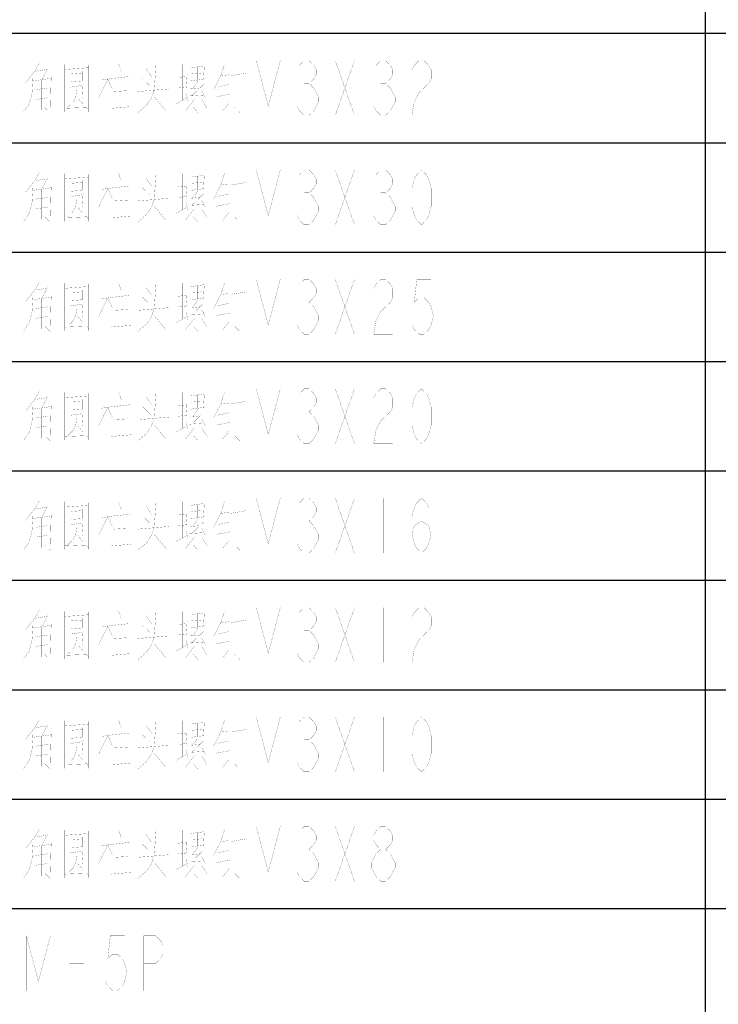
# Model space of a CAD drawing. Header units: millimetres. Extents: x 0 to 8480361154, y -14382841229 to 497.
# Tile 18 of 24: x 678 to 723, y 309 to 372. Entities that reach past the tile are written whole.
import ezdxf

# ---------------------------------------------------------------- set-up
doc = ezdxf.new("R2010")
doc.units = ezdxf.units.MM
doc.header["$LTSCALE"] = 16.335
doc.layers.get('0').update_dxf_attribs({"linetype": 'CONTINUOUS'})
doc.layers.add('040008810005_DXF_TABLE', color=7, linetype='CONTINUOUS')

# ---------------------------------------------------------------- blocks, each defined once
blk = doc.blocks.new('TABLE_BL1', base_point=(609.384, 251.643))
at = {"layer": '040008810005_DXF_TABLE', "color": 2, "linetype": 'Continuous'}
for p, q in [((721.867, 6.643), (721.867, 496.643)), ((634.867, 370.643), (814.867, 370.643)), ((634.867, 363.643), (814.867, 363.643)), ((634.867, 356.643), (814.867, 356.643)), ((634.867, 349.643), (814.867, 349.643)), ((634.867, 342.643), (814.867, 342.643)), ((634.867, 335.643), (814.867, 335.643)), ((634.867, 328.643), (814.867, 328.643)), ((634.867, 321.643), (814.867, 321.643)), ((634.867, 314.643), (814.867, 314.643))]:
    blk.add_line(p, q, dxfattribs=at)
at = {"layer": '040008810005_DXF_TABLE', "color": 5, "linetype": 'Continuous', "const_width": 0.01}
for points in [[(679.275, 368.723), (678.983, 368.215), (678.4, 367.481)], [(680.908, 368.667), (680.908, 365.618)], [(682.425, 368.61), (682.425, 365.618)], [(683.65, 368.723), (683.65, 365.618)], [(684.35, 368.667), (684.525, 368.159)], [(686.742, 368.723), (686.625, 367.03), (686.45, 366.522), (686.158, 366.07), (685.575, 365.562)], [(688.433, 368.667), (688.433, 366.352)], [(688.958, 368.667), (688.958, 367.368)], [(688.958, 368.441), (689.775, 368.554)], [(689.833, 368.667), (689.775, 367.707)], [(691.117, 368.667), (690.883, 367.933), (690.417, 367.03)], [(693.151, 365.393), (693.151, 368.893), (693.916, 365.976), (694.682, 368.893), (694.682, 365.393)], [(695.907, 368.601), (696.213, 368.893), (696.52, 368.893), (696.826, 368.601), (696.979, 368.309), (696.979, 368.018), (696.826, 367.726), (696.52, 367.434), (696.826, 367.143), (696.979, 366.851), (697.132, 366.559), (697.132, 366.268), (696.979, 365.976), (696.826, 365.684), (696.52, 365.393), (696.213, 365.393), (695.907, 365.684), (695.754, 365.976)], [(698.204, 368.893), (699.429, 365.393)], [(698.204, 365.393), (699.429, 368.893)], [(700.807, 368.601), (701.113, 368.893), (701.42, 368.893), (701.726, 368.601), (701.879, 368.309), (701.879, 368.018), (701.726, 367.726), (701.42, 367.434), (701.726, 367.143), (701.879, 366.851), (702.032, 366.559), (702.032, 366.268), (701.879, 365.976), (701.726, 365.684), (701.42, 365.393), (701.113, 365.393), (700.807, 365.684), (700.654, 365.976)], [(703.104, 368.309), (703.257, 368.601), (703.563, 368.893), (703.87, 368.893), (704.176, 368.601), (704.329, 368.309), (704.329, 367.726), (704.176, 367.434), (703.87, 367.143), (703.563, 366.851), (703.257, 366.268), (703.104, 365.393), (704.329, 365.393)], [(679.042, 368.215), (679.741, 368.328)], [(679.8, 368.385), (679.45, 367.707)], [(680.908, 368.328), (682.425, 368.441)], [(681.317, 368.159), (681.317, 367.425)], [(681.317, 368.046), (682.017, 368.102)], [(682.017, 368.215), (682.017, 367.594)], [(686.1, 368.385), (686.45, 367.876)], [(688.142, 368.046), (688.142, 366.917)], [(688.725, 367.989), (688.667, 367.199)], [(689.017, 368.046), (689.658, 368.102)], [(689.367, 368.497), (689.367, 367.651)], [(690.883, 367.933), (691.408, 367.989)], [(691.525, 367.933), (692.517, 368.102)], [(692.108, 368.046), (692.108, 365.562), (691.758, 365.901)], [(678.867, 367.764), (678.808, 366.804), (678.633, 366.126), (678.283, 365.618)], [(678.867, 367.594), (680.033, 367.764)], [(679.392, 365.731), (679.392, 367.651)], [(680.033, 367.82), (679.975, 365.562), (679.625, 365.901)], [(681.258, 367.368), (681.258, 366.409)], [(681.258, 367.199), (682.017, 367.312)], [(681.317, 367.538), (682.017, 367.594)], [(682.075, 367.425), (682.017, 366.522)], [(683.65, 367.707), (683.067, 366.522)], [(683.242, 367.651), (684, 367.764)], [(683.65, 367.707), (683.942, 367.086)], [(684.058, 367.764), (685.05, 367.876)], [(684.525, 367.82), (684.525, 365.901)], [(686.333, 367.312), (685.867, 367.764)], [(688.142, 367.82), (688.725, 367.876)], [(689.833, 367.707), (688.958, 367.594)], [(689.775, 367.368), (689.017, 366.635)], [(689.425, 367.594), (689.075, 367.086)], [(690.65, 367.199), (691.408, 367.368)], [(691, 367.312), (691, 365.675), (691.408, 366.183)], [(696.213, 367.434), (696.52, 367.434)], [(701.113, 367.434), (701.42, 367.434)], [(679.042, 367.03), (679.8, 367.143)], [(681.667, 367.086), (681.608, 366.578)], [(684.058, 366.917), (684.933, 366.973)], [(685.575, 366.917), (687.558, 367.086)], [(688.725, 367.199), (688.142, 367.143)], [(688.667, 366.804), (688.783, 366.296)], [(688.9, 366.635), (689.775, 366.691)], [(688.958, 367.086), (689.542, 367.143)], [(689.425, 366.691), (689.425, 365.562), (689.133, 365.901)], [(689.658, 366.973), (689.892, 366.522)], [(690.592, 366.578), (691.467, 366.747)], [(679.8, 366.522), (679.042, 366.409)], [(681.608, 366.578), (681.433, 366.239), (681.083, 365.901)], [(681.725, 366.522), (682.075, 366.126)], [(686.625, 366.578), (687.383, 365.675)], [(688.025, 366.126), (688.725, 366.522)], [(689.192, 366.409), (688.608, 365.675)], [(689.658, 366.409), (690.008, 365.844)], [(680.908, 365.844), (682.308, 365.901), (682.425, 365.731)], [(683.883, 365.844), (685.167, 365.957)], [(679.275, 361.723), (678.983, 361.215), (678.4, 360.481)], [(680.908, 361.667), (680.908, 358.618)], [(683.65, 361.723), (683.65, 358.618)], [(684.35, 361.667), (684.525, 361.159)], [(686.742, 361.723), (686.625, 360.03), (686.45, 359.522), (686.158, 359.07), (685.575, 358.562)], [(688.433, 361.667), (688.433, 359.352)], [(688.958, 361.667), (688.958, 360.368)], [(689.833, 361.667), (689.775, 360.707)], [(691.117, 361.667), (690.883, 360.933), (690.417, 360.03)], [(693.151, 358.393), (693.151, 361.893), (693.916, 358.976), (694.682, 361.893), (694.682, 358.393)], [(695.907, 361.601), (696.213, 361.893), (696.52, 361.893), (696.826, 361.601), (696.979, 361.309), (696.979, 361.018), (696.826, 360.726), (696.52, 360.434), (696.826, 360.143), (696.979, 359.851), (697.132, 359.559), (697.132, 359.268), (696.979, 358.976), (696.826, 358.684), (696.52, 358.393), (696.213, 358.393), (695.907, 358.684), (695.754, 358.976)], [(698.204, 361.893), (699.429, 358.393)], [(698.204, 358.393), (699.429, 361.893)], [(700.807, 361.601), (701.113, 361.893), (701.42, 361.893), (701.726, 361.601), (701.879, 361.309), (701.879, 361.018), (701.726, 360.726), (701.42, 360.434), (701.726, 360.143), (701.879, 359.851), (702.032, 359.559), (702.032, 359.268), (701.879, 358.976), (701.726, 358.684), (701.42, 358.393), (701.113, 358.393), (700.807, 358.684), (700.654, 358.976)], [(703.717, 358.393), (703.41, 358.684), (703.257, 358.976), (703.104, 359.559), (703.104, 360.726), (703.257, 361.309), (703.41, 361.601), (703.717, 361.893), (704.023, 361.601), (704.176, 361.309), (704.329, 360.726), (704.329, 359.559), (704.176, 358.976), (704.023, 358.684), (703.717, 358.393)], [(679.042, 361.215), (679.741, 361.328)], [(679.8, 361.385), (679.45, 360.707)], [(680.908, 361.328), (682.425, 361.441)], [(681.317, 361.159), (681.317, 360.425)], [(681.317, 361.046), (682.017, 361.102)], [(682.017, 361.215), (682.017, 360.594)], [(682.425, 361.61), (682.425, 358.618)], [(686.1, 361.385), (686.45, 360.876)], [(688.142, 361.046), (688.142, 359.917)], [(688.725, 360.989), (688.667, 360.199)], [(688.958, 361.441), (689.775, 361.554)], [(689.017, 361.046), (689.658, 361.102)], [(689.367, 361.497), (689.367, 360.651)], [(690.883, 360.933), (691.408, 360.989)], [(691.525, 360.933), (692.517, 361.102)], [(692.108, 361.046), (692.108, 358.562), (691.758, 358.901)], [(678.867, 360.764), (678.808, 359.804), (678.633, 359.126), (678.283, 358.618)], [(678.867, 360.594), (680.033, 360.764)], [(679.392, 358.731), (679.392, 360.651)], [(680.033, 360.82), (679.975, 358.562), (679.625, 358.901)], [(681.258, 360.368), (681.258, 359.409)], [(681.317, 360.538), (682.017, 360.594)], [(682.075, 360.425), (682.017, 359.522)], [(683.65, 360.707), (683.067, 359.522)], [(683.242, 360.651), (684, 360.764)], [(683.65, 360.707), (683.942, 360.086)], [(684.058, 360.764), (685.05, 360.876)], [(684.525, 360.82), (684.525, 358.901)], [(686.333, 360.312), (685.867, 360.764)], [(688.142, 360.82), (688.725, 360.876)], [(689.833, 360.707), (688.958, 360.594)], [(689.775, 360.368), (689.017, 359.635)], [(689.425, 360.594), (689.075, 360.086)], [(690.65, 360.199), (691.408, 360.368)], [(696.213, 360.434), (696.52, 360.434)], [(701.113, 360.434), (701.42, 360.434)], [(679.042, 360.03), (679.8, 360.143)], [(681.258, 360.199), (682.017, 360.312)], [(681.667, 360.086), (681.608, 359.578)], [(684.058, 359.917), (684.933, 359.973)], [(685.575, 359.917), (687.558, 360.086)], [(688.725, 360.199), (688.142, 360.143)], [(688.667, 359.804), (688.783, 359.296)], [(688.958, 360.086), (689.542, 360.143)], [(689.658, 359.973), (689.892, 359.522)], [(690.592, 359.578), (691.467, 359.747)], [(691, 360.312), (691, 358.675), (691.408, 359.183)], [(679.8, 359.522), (679.042, 359.409)], [(681.608, 359.578), (681.433, 359.239), (681.083, 358.901)], [(681.725, 359.522), (682.075, 359.126)], [(686.625, 359.578), (687.383, 358.675)], [(688.025, 359.126), (688.725, 359.522)], [(689.192, 359.409), (688.608, 358.675)], [(688.9, 359.635), (689.775, 359.691)], [(689.425, 359.691), (689.425, 358.562), (689.133, 358.901)], [(689.658, 359.409), (690.008, 358.844)], [(680.908, 358.844), (682.308, 358.901), (682.425, 358.731)], [(683.883, 358.844), (685.167, 358.957)], [(679.275, 354.723), (678.983, 354.215), (678.4, 353.481)], [(683.65, 354.723), (683.65, 351.618)], [(686.742, 354.723), (686.625, 353.03), (686.45, 352.522), (686.158, 352.07), (685.575, 351.562)], [(693.151, 351.393), (693.151, 354.893), (693.916, 351.976), (694.682, 354.893), (694.682, 351.393)], [(695.907, 354.601), (696.213, 354.893), (696.52, 354.893), (696.826, 354.601), (696.979, 354.309), (696.979, 354.018), (696.826, 353.726), (696.52, 353.434), (696.826, 353.143), (696.979, 352.851), (697.132, 352.559), (697.132, 352.268), (696.979, 351.976), (696.826, 351.684), (696.52, 351.393), (696.213, 351.393), (695.907, 351.684), (695.754, 351.976)], [(698.204, 354.893), (699.429, 351.393)], [(698.204, 351.393), (699.429, 354.893)], [(700.654, 354.309), (700.807, 354.601), (701.113, 354.893), (701.42, 354.893), (701.726, 354.601), (701.879, 354.309), (701.879, 353.726), (701.726, 353.434), (701.42, 353.143), (701.113, 352.851), (700.807, 352.268), (700.654, 351.393), (701.879, 351.393)], [(704.329, 354.893), (703.41, 354.893), (703.257, 353.434), (703.563, 353.726), (703.87, 353.726), (704.176, 353.434), (704.329, 353.143), (704.482, 352.559), (704.329, 351.976), (704.176, 351.684), (703.87, 351.393), (703.563, 351.393), (703.257, 351.684), (703.104, 351.976)], [(679.042, 354.215), (679.741, 354.328)], [(679.8, 354.385), (679.45, 353.707)], [(680.908, 354.667), (680.908, 351.618)], [(680.908, 354.328), (682.425, 354.441)], [(681.317, 354.159), (681.317, 353.425)], [(681.317, 354.046), (682.017, 354.102)], [(682.017, 354.215), (682.017, 353.594)], [(682.425, 354.61), (682.425, 351.618)], [(684.35, 354.667), (684.525, 354.159)], [(686.1, 354.385), (686.45, 353.877)], [(688.433, 354.667), (688.433, 352.352)], [(688.958, 354.667), (688.958, 353.368)], [(688.958, 354.441), (689.775, 354.554)], [(689.017, 354.046), (689.658, 354.102)], [(689.367, 354.497), (689.367, 353.651)], [(689.833, 354.667), (689.775, 353.707)], [(691.117, 354.667), (690.883, 353.933), (690.417, 353.03)], [(691.525, 353.933), (692.517, 354.102)], [(678.867, 353.764), (678.808, 352.804), (678.633, 352.126), (678.283, 351.618)], [(678.867, 353.594), (680.033, 353.764)], [(679.392, 351.731), (679.392, 353.651)], [(680.033, 353.82), (679.975, 351.562), (679.625, 351.901)], [(681.317, 353.538), (682.017, 353.594)], [(683.65, 353.707), (683.067, 352.522)], [(683.242, 353.651), (684, 353.764)], [(683.65, 353.707), (683.942, 353.086)], [(684.058, 353.764), (685.05, 353.877)], [(684.525, 353.82), (684.525, 351.901)], [(686.333, 353.312), (685.867, 353.764)], [(688.142, 354.046), (688.142, 352.917)], [(688.142, 353.82), (688.725, 353.877)], [(688.725, 353.989), (688.667, 353.199)], [(689.833, 353.707), (688.958, 353.594)], [(689.425, 353.594), (689.075, 353.086)], [(690.883, 353.933), (691.408, 353.989)], [(692.108, 354.046), (692.108, 351.562), (691.758, 351.901)], [(696.213, 353.434), (696.52, 353.434)], [(679.042, 353.03), (679.8, 353.143)], [(681.258, 353.368), (681.258, 352.409)], [(681.258, 353.199), (682.017, 353.312)], [(681.667, 353.086), (681.608, 352.578)], [(682.075, 353.425), (682.017, 352.522)], [(684.058, 352.917), (684.933, 352.973)], [(685.575, 352.917), (687.558, 353.086)], [(688.725, 353.199), (688.142, 353.143)], [(688.667, 352.804), (688.783, 352.296)], [(688.958, 353.086), (689.542, 353.143)], [(689.775, 353.368), (689.017, 352.635)], [(689.658, 352.973), (689.892, 352.522)], [(690.65, 353.199), (691.408, 353.368)], [(691, 353.312), (691, 351.675), (691.408, 352.183)], [(679.8, 352.522), (679.042, 352.409)], [(681.608, 352.578), (681.433, 352.239), (681.083, 351.901)], [(681.725, 352.522), (682.075, 352.126)], [(686.625, 352.578), (687.383, 351.675)], [(688.025, 352.126), (688.725, 352.522)], [(689.192, 352.409), (688.608, 351.675)], [(688.9, 352.635), (689.775, 352.691)], [(689.425, 352.691), (689.425, 351.562), (689.133, 351.901)], [(689.658, 352.409), (690.008, 351.844)], [(690.592, 352.578), (691.467, 352.747)], [(680.908, 351.844), (682.308, 351.901), (682.425, 351.731)], [(683.883, 351.844), (685.167, 351.957)], [(693.151, 344.393), (693.151, 347.893), (693.916, 344.976), (694.682, 347.893), (694.682, 344.393)], [(695.907, 347.601), (696.213, 347.893), (696.52, 347.893), (696.826, 347.601), (696.979, 347.309), (696.979, 347.018), (696.826, 346.726), (696.52, 346.434), (696.826, 346.143), (696.979, 345.851), (697.132, 345.559), (697.132, 345.268), (696.979, 344.976), (696.826, 344.684), (696.52, 344.393), (696.213, 344.393), (695.907, 344.684), (695.754, 344.976)], [(698.204, 347.893), (699.429, 344.393)], [(698.204, 344.393), (699.429, 347.893)], [(700.654, 347.309), (700.807, 347.601), (701.113, 347.893), (701.42, 347.893), (701.726, 347.601), (701.879, 347.309), (701.879, 346.726), (701.726, 346.434), (701.42, 346.143), (701.113, 345.851), (700.807, 345.268), (700.654, 344.393), (701.879, 344.393)], [(703.717, 344.393), (703.41, 344.684), (703.257, 344.976), (703.104, 345.559), (703.104, 346.726), (703.257, 347.309), (703.41, 347.601), (703.717, 347.893), (704.023, 347.601), (704.176, 347.309), (704.329, 346.726), (704.329, 345.559), (704.176, 344.976), (704.023, 344.684), (703.717, 344.393)], [(679.275, 347.723), (678.983, 347.215), (678.4, 346.481)], [(679.042, 347.215), (679.741, 347.328)], [(679.8, 347.385), (679.45, 346.707)], [(680.908, 347.667), (680.908, 344.618)], [(680.908, 347.328), (682.425, 347.441)], [(681.317, 347.159), (681.317, 346.425)], [(682.017, 347.215), (682.017, 346.594)], [(682.425, 347.61), (682.425, 344.618)], [(683.65, 347.723), (683.65, 344.618)], [(684.35, 347.667), (684.525, 347.159)], [(686.742, 347.723), (686.625, 346.03), (686.45, 345.522), (686.158, 345.07), (685.575, 344.562)], [(686.1, 347.385), (686.45, 346.876)], [(688.433, 347.667), (688.433, 345.352)], [(688.958, 347.667), (688.958, 346.368)], [(688.958, 347.441), (689.775, 347.554)], [(689.367, 347.497), (689.367, 346.651)], [(689.833, 347.667), (689.775, 346.707)], [(691.117, 347.667), (690.883, 346.933), (690.417, 346.03)], [(678.867, 346.764), (678.808, 345.804), (678.633, 345.126), (678.283, 344.618)], [(678.867, 346.594), (680.033, 346.764)], [(679.392, 344.731), (679.392, 346.651)], [(680.033, 346.82), (679.975, 344.562), (679.625, 344.901)], [(681.317, 347.046), (682.017, 347.102)], [(681.317, 346.538), (682.017, 346.594)], [(683.65, 346.707), (683.067, 345.522)], [(683.242, 346.651), (684, 346.764)], [(683.65, 346.707), (683.942, 346.086)], [(684.058, 346.764), (685.05, 346.876)], [(684.525, 346.82), (684.525, 344.901)], [(686.333, 346.312), (685.867, 346.764)], [(688.142, 347.046), (688.142, 345.917)], [(688.142, 346.82), (688.725, 346.876)], [(688.725, 346.989), (688.667, 346.199)], [(689.833, 346.707), (688.958, 346.594)], [(689.017, 347.046), (689.658, 347.102)], [(689.425, 346.594), (689.075, 346.086)], [(690.883, 346.933), (691.408, 346.989)], [(691.525, 346.933), (692.517, 347.102)], [(692.108, 347.046), (692.108, 344.562), (691.758, 344.901)], [(679.042, 346.03), (679.8, 346.143)], [(681.258, 346.368), (681.258, 345.409)], [(681.258, 346.199), (682.017, 346.312)], [(681.667, 346.086), (681.608, 345.578)], [(682.075, 346.425), (682.017, 345.522)], [(684.058, 345.917), (684.933, 345.973)], [(685.575, 345.917), (687.558, 346.086)], [(688.725, 346.199), (688.142, 346.143)], [(688.958, 346.086), (689.542, 346.143)], [(689.775, 346.368), (689.017, 345.635)], [(689.658, 345.973), (689.892, 345.522)], [(690.65, 346.199), (691.408, 346.368)], [(691, 346.312), (691, 344.675), (691.408, 345.183)], [(696.213, 346.434), (696.52, 346.434)], [(679.8, 345.522), (679.042, 345.409)], [(681.608, 345.578), (681.433, 345.239), (681.083, 344.901)], [(681.725, 345.522), (682.075, 345.126)], [(686.625, 345.578), (687.383, 344.675)], [(688.025, 345.126), (688.725, 345.522)], [(689.192, 345.409), (688.608, 344.675)], [(688.667, 345.804), (688.783, 345.296)], [(688.9, 345.635), (689.775, 345.691)], [(689.425, 345.691), (689.425, 344.562), (689.133, 344.901)], [(689.658, 345.409), (690.008, 344.844)], [(690.592, 345.578), (691.467, 345.747)], [(680.908, 344.844), (682.308, 344.901), (682.425, 344.731)], [(683.883, 344.844), (685.167, 344.957)], [(693.151, 337.393), (693.151, 340.893), (693.916, 337.976), (694.682, 340.893), (694.682, 337.393)], [(695.907, 340.601), (696.213, 340.893), (696.52, 340.893), (696.826, 340.601), (696.979, 340.309), (696.979, 340.018), (696.826, 339.726), (696.52, 339.434), (696.826, 339.143), (696.979, 338.851), (697.132, 338.559), (697.132, 338.268), (696.979, 337.976), (696.826, 337.684), (696.52, 337.393), (696.213, 337.393), (695.907, 337.684), (695.754, 337.976)], [(698.204, 340.893), (699.429, 337.393)], [(698.204, 337.393), (699.429, 340.893)], [(701.267, 340.893), (701.267, 337.393)], [(703.104, 338.559), (703.257, 339.143), (703.717, 339.434), (704.176, 339.143), (704.329, 338.559), (704.176, 337.976), (704.023, 337.684), (703.717, 337.393), (703.41, 337.684), (703.257, 337.976), (703.104, 338.559), (703.104, 339.726), (703.257, 340.309), (703.41, 340.601), (703.717, 340.893), (704.023, 340.601), (704.176, 340.309)], [(679.275, 340.723), (678.983, 340.215), (678.4, 339.481)], [(679.042, 340.215), (679.741, 340.328)], [(679.8, 340.385), (679.45, 339.707)], [(680.908, 340.667), (680.908, 337.618)], [(680.908, 340.328), (682.425, 340.441)], [(682.017, 340.215), (682.017, 339.594)], [(682.425, 340.61), (682.425, 337.618)], [(683.65, 340.723), (683.65, 337.618)], [(684.35, 340.667), (684.525, 340.159)], [(686.742, 340.723), (686.625, 339.03), (686.45, 338.522), (686.158, 338.07), (685.575, 337.562)], [(686.1, 340.385), (686.45, 339.876)], [(688.433, 340.667), (688.433, 338.352)], [(688.958, 340.667), (688.958, 339.368)], [(688.958, 340.441), (689.775, 340.554)], [(689.367, 340.497), (689.367, 339.651)], [(689.833, 340.667), (689.775, 339.707)], [(691.117, 340.667), (690.883, 339.933), (690.417, 339.03)], [(678.867, 339.764), (678.808, 338.804), (678.633, 338.126), (678.283, 337.618)], [(678.867, 339.594), (680.033, 339.764)], [(679.392, 337.731), (679.392, 339.651)], [(680.033, 339.82), (679.975, 337.562), (679.625, 337.901)], [(681.317, 340.159), (681.317, 339.425)], [(681.317, 340.046), (682.017, 340.102)], [(681.317, 339.538), (682.017, 339.594)], [(683.65, 339.707), (683.067, 338.522)], [(683.242, 339.651), (684, 339.764)], [(683.65, 339.707), (683.942, 339.086)], [(684.058, 339.764), (685.05, 339.876)], [(684.525, 339.82), (684.525, 337.901)], [(686.333, 339.312), (685.867, 339.764)], [(688.142, 340.046), (688.142, 338.917)], [(688.142, 339.82), (688.725, 339.876)], [(688.725, 339.989), (688.667, 339.199)], [(689.833, 339.707), (688.958, 339.594)], [(689.017, 340.046), (689.658, 340.102)], [(689.425, 339.594), (689.075, 339.086)], [(690.883, 339.933), (691.408, 339.989)], [(691.525, 339.933), (692.517, 340.102)], [(692.108, 340.046), (692.108, 337.562), (691.758, 337.901)], [(679.042, 339.03), (679.8, 339.143)], [(681.258, 339.368), (681.258, 338.409)], [(681.258, 339.199), (682.017, 339.312)], [(681.667, 339.086), (681.608, 338.578)], [(682.075, 339.425), (682.017, 338.522)], [(684.058, 338.917), (684.933, 338.973)], [(685.575, 338.917), (687.558, 339.086)], [(688.725, 339.199), (688.142, 339.143)], [(688.958, 339.086), (689.542, 339.143)], [(689.775, 339.368), (689.017, 338.635)], [(689.658, 338.973), (689.892, 338.522)], [(690.65, 339.199), (691.408, 339.368)], [(691, 339.312), (691, 337.675), (691.408, 338.183)], [(696.213, 339.434), (696.52, 339.434)], [(679.8, 338.522), (679.042, 338.409)], [(681.608, 338.578), (681.433, 338.239), (681.083, 337.901)], [(681.725, 338.522), (682.075, 338.126)], [(686.625, 338.578), (687.383, 337.675)], [(688.025, 338.126), (688.725, 338.522)], [(689.192, 338.409), (688.608, 337.675)], [(688.667, 338.804), (688.783, 338.296)], [(688.9, 338.635), (689.775, 338.691)], [(689.425, 338.691), (689.425, 337.562), (689.133, 337.901)], [(689.658, 338.409), (690.008, 337.844)], [(690.592, 338.578), (691.467, 338.747)], [(680.908, 337.844), (682.308, 337.901), (682.425, 337.731)], [(683.883, 337.844), (685.167, 337.957)], [(693.151, 330.393), (693.151, 333.893), (693.916, 330.976), (694.682, 333.893), (694.682, 330.393)], [(679.275, 333.723), (678.983, 333.215), (678.4, 332.481)], [(679.042, 333.215), (679.741, 333.328)], [(679.8, 333.385), (679.45, 332.707)], [(680.908, 333.667), (680.908, 330.618)], [(680.908, 333.328), (682.425, 333.441)], [(682.425, 333.61), (682.425, 330.618)], [(683.65, 333.723), (683.65, 330.618)], [(684.35, 333.667), (684.525, 333.159)], [(686.742, 333.723), (686.625, 332.03), (686.45, 331.522), (686.158, 331.07), (685.575, 330.562)], [(686.1, 333.385), (686.45, 332.876)], [(688.433, 333.667), (688.433, 331.352)], [(688.958, 333.667), (688.958, 332.368)], [(688.958, 333.441), (689.775, 333.554)], [(689.367, 333.497), (689.367, 332.651)], [(689.833, 333.667), (689.775, 332.707)], [(691.117, 333.667), (690.883, 332.933), (690.417, 332.03)], [(695.907, 333.601), (696.213, 333.893), (696.52, 333.893), (696.826, 333.601), (696.979, 333.309), (696.979, 333.018), (696.826, 332.726), (696.52, 332.434), (696.826, 332.143), (696.979, 331.851), (697.132, 331.559), (697.132, 331.268), (696.979, 330.976), (696.826, 330.684), (696.52, 330.393), (696.213, 330.393), (695.907, 330.684), (695.754, 330.976)], [(698.204, 333.893), (699.429, 330.393)], [(698.204, 330.393), (699.429, 333.893)], [(701.267, 333.893), (701.267, 330.393)], [(703.104, 333.309), (703.257, 333.601), (703.563, 333.893), (703.87, 333.893), (704.176, 333.601), (704.329, 333.309), (704.329, 332.726), (704.176, 332.434), (703.87, 332.143), (703.563, 331.851), (703.257, 331.268), (703.104, 330.393), (704.329, 330.393)], [(678.867, 332.764), (678.808, 331.804), (678.633, 331.126), (678.283, 330.618)], [(678.867, 332.594), (680.033, 332.764)], [(679.392, 330.731), (679.392, 332.651)], [(680.033, 332.82), (679.975, 330.562), (679.625, 330.901)], [(681.317, 333.159), (681.317, 332.425)], [(681.317, 333.046), (682.017, 333.102)], [(682.017, 333.215), (682.017, 332.594)], [(683.65, 332.707), (683.067, 331.522)], [(683.242, 332.651), (684, 332.764)], [(683.65, 332.707), (683.942, 332.086)], [(684.058, 332.764), (685.05, 332.876)], [(684.525, 332.82), (684.525, 330.901)], [(686.333, 332.312), (685.867, 332.764)], [(688.142, 333.046), (688.142, 331.917)], [(688.142, 332.82), (688.725, 332.876)], [(688.725, 332.989), (688.667, 332.199)], [(689.833, 332.707), (688.958, 332.594)], [(689.017, 333.046), (689.658, 333.102)], [(690.883, 332.933), (691.408, 332.989)], [(691.525, 332.933), (692.517, 333.102)], [(692.108, 333.046), (692.108, 330.562), (691.758, 330.901)], [(679.042, 332.03), (679.8, 332.143)], [(681.258, 332.368), (681.258, 331.409)], [(681.258, 332.199), (682.017, 332.312)], [(681.317, 332.538), (682.017, 332.594)], [(681.667, 332.086), (681.608, 331.578)], [(682.075, 332.425), (682.017, 331.522)], [(685.575, 331.917), (687.558, 332.086)], [(688.725, 332.199), (688.142, 332.143)], [(688.958, 332.086), (689.542, 332.143)], [(689.775, 332.368), (689.017, 331.635)], [(689.425, 332.594), (689.075, 332.086)], [(690.65, 332.199), (691.408, 332.368)], [(691, 332.312), (691, 330.675), (691.408, 331.183)], [(696.213, 332.434), (696.52, 332.434)], [(679.8, 331.522), (679.042, 331.409)], [(681.608, 331.578), (681.433, 331.239), (681.083, 330.901)], [(681.725, 331.522), (682.075, 331.126)], [(684.058, 331.917), (684.933, 331.973)], [(686.625, 331.578), (687.383, 330.675)], [(688.025, 331.126), (688.725, 331.522)], [(689.192, 331.409), (688.608, 330.675)], [(688.667, 331.804), (688.783, 331.296)], [(688.9, 331.635), (689.775, 331.691)], [(689.425, 331.691), (689.425, 330.562), (689.133, 330.901)], [(689.658, 331.973), (689.892, 331.522)], [(689.658, 331.409), (690.008, 330.844)], [(690.592, 331.578), (691.467, 331.747)], [(680.908, 330.844), (682.308, 330.901), (682.425, 330.731)], [(683.883, 330.844), (685.167, 330.957)], [(679.275, 326.723), (678.983, 326.215), (678.4, 325.481)], [(679.8, 326.385), (679.45, 325.707)], [(680.908, 326.667), (680.908, 323.618)], [(680.908, 326.328), (682.425, 326.441)], [(682.425, 326.61), (682.425, 323.618)], [(683.65, 326.723), (683.65, 323.618)], [(684.35, 326.667), (684.525, 326.159)], [(686.742, 326.723), (686.625, 325.03), (686.45, 324.522), (686.158, 324.07), (685.575, 323.562)], [(686.1, 326.385), (686.45, 325.876)], [(688.433, 326.667), (688.433, 324.352)], [(688.958, 326.667), (688.958, 325.368)], [(688.958, 326.441), (689.775, 326.554)], [(689.367, 326.497), (689.367, 325.651)], [(689.833, 326.667), (689.775, 325.707)], [(691.117, 326.667), (690.883, 325.933), (690.417, 325.03)], [(693.151, 323.393), (693.151, 326.893), (693.916, 323.976), (694.682, 326.893), (694.682, 323.393)], [(695.907, 326.601), (696.213, 326.893), (696.52, 326.893), (696.826, 326.601), (696.979, 326.309), (696.979, 326.018), (696.826, 325.726), (696.52, 325.434), (696.826, 325.143), (696.979, 324.851), (697.132, 324.559), (697.132, 324.268), (696.979, 323.976), (696.826, 323.684), (696.52, 323.393), (696.213, 323.393), (695.907, 323.684), (695.754, 323.976)], [(698.204, 326.893), (699.429, 323.393)], [(698.204, 323.393), (699.429, 326.893)], [(701.267, 326.893), (701.267, 323.393)], [(703.717, 323.393), (703.41, 323.684), (703.257, 323.976), (703.104, 324.559), (703.104, 325.726), (703.257, 326.309), (703.41, 326.601), (703.717, 326.893), (704.023, 326.601), (704.176, 326.309), (704.329, 325.726), (704.329, 324.559), (704.176, 323.976), (704.023, 323.684), (703.717, 323.393)], [(678.867, 325.764), (678.808, 324.804), (678.633, 324.126), (678.283, 323.618)], [(678.867, 325.594), (680.033, 325.764)], [(679.042, 326.215), (679.741, 326.328)], [(680.033, 325.82), (679.975, 323.562), (679.625, 323.901)], [(681.317, 326.159), (681.317, 325.425)], [(681.317, 326.046), (682.017, 326.102)], [(682.017, 326.215), (682.017, 325.594)], [(683.65, 325.707), (683.067, 324.522)], [(683.242, 325.651), (684, 325.764)], [(683.65, 325.707), (683.942, 325.086)], [(684.058, 325.764), (685.05, 325.876)], [(684.525, 325.82), (684.525, 323.901)], [(686.333, 325.312), (685.867, 325.764)], [(688.142, 326.046), (688.142, 324.917)], [(688.142, 325.82), (688.725, 325.876)], [(688.725, 325.989), (688.667, 325.199)], [(689.833, 325.707), (688.958, 325.594)], [(689.017, 326.046), (689.658, 326.102)], [(690.883, 325.933), (691.408, 325.989)], [(691.525, 325.933), (692.517, 326.102)], [(692.108, 326.046), (692.108, 323.562), (691.758, 323.901)], [(679.042, 325.03), (679.8, 325.143)], [(679.392, 323.731), (679.392, 325.651)], [(681.258, 325.368), (681.258, 324.409)], [(681.258, 325.199), (682.017, 325.312)], [(681.317, 325.538), (682.017, 325.594)], [(681.667, 325.086), (681.608, 324.578)], [(682.075, 325.425), (682.017, 324.522)], [(685.575, 324.917), (687.558, 325.086)], [(688.725, 325.199), (688.142, 325.143)], [(688.958, 325.086), (689.542, 325.143)], [(689.775, 325.368), (689.017, 324.635)], [(689.425, 325.594), (689.075, 325.086)], [(690.65, 325.199), (691.408, 325.368)], [(691, 325.312), (691, 323.675), (691.408, 324.183)], [(696.213, 325.434), (696.52, 325.434)], [(679.8, 324.522), (679.042, 324.409)], [(681.608, 324.578), (681.433, 324.239), (681.083, 323.901)], [(681.725, 324.522), (682.075, 324.126)], [(684.058, 324.917), (684.933, 324.973)], [(686.625, 324.578), (687.383, 323.675)], [(688.025, 324.126), (688.725, 324.522)], [(688.667, 324.804), (688.783, 324.296)], [(688.9, 324.635), (689.775, 324.691)], [(689.425, 324.691), (689.425, 323.562), (689.133, 323.901)], [(689.658, 324.973), (689.892, 324.522)], [(690.592, 324.578), (691.467, 324.747)], [(680.908, 323.844), (682.308, 323.901), (682.425, 323.731)], [(683.883, 323.844), (685.167, 323.957)], [(689.192, 324.409), (688.608, 323.675)], [(689.658, 324.409), (690.008, 323.844)], [(679.275, 319.723), (678.983, 319.215), (678.4, 318.481)], [(680.908, 319.667), (680.908, 316.618)], [(680.908, 319.328), (682.425, 319.441)], [(682.425, 319.61), (682.425, 316.618)], [(683.65, 319.723), (683.65, 316.618)], [(684.35, 319.667), (684.525, 319.159)], [(686.742, 319.723), (686.625, 318.03), (686.45, 317.522), (686.158, 317.07), (685.575, 316.562)], [(688.433, 319.667), (688.433, 317.352)], [(688.958, 319.667), (688.958, 318.368)], [(688.958, 319.441), (689.775, 319.554)], [(689.367, 319.497), (689.367, 318.651)], [(689.833, 319.667), (689.775, 318.707)], [(691.117, 319.667), (690.883, 318.933), (690.417, 318.03)], [(693.151, 316.393), (693.151, 319.893), (693.916, 316.976), (694.682, 319.893), (694.682, 316.393)], [(695.907, 319.601), (696.213, 319.893), (696.52, 319.893), (696.826, 319.601), (696.979, 319.309), (696.979, 319.018), (696.826, 318.726), (696.52, 318.434), (696.826, 318.143), (696.979, 317.851), (697.132, 317.559), (697.132, 317.268), (696.979, 316.976), (696.826, 316.684), (696.52, 316.393), (696.213, 316.393), (695.907, 316.684), (695.754, 316.976)], [(698.204, 319.893), (699.429, 316.393)], [(698.204, 316.393), (699.429, 319.893)], [(701.113, 318.434), (700.807, 318.726), (700.654, 319.018), (700.654, 319.309), (700.807, 319.601), (701.113, 319.893), (701.42, 319.893), (701.726, 319.601), (701.879, 319.309), (701.879, 319.018), (701.726, 318.726), (701.42, 318.434)], [(679.042, 319.215), (679.741, 319.328)], [(679.8, 319.385), (679.45, 318.707)], [(680.033, 318.82), (679.975, 316.562), (679.625, 316.901)], [(681.317, 319.159), (681.317, 318.425)], [(681.317, 319.046), (682.017, 319.102)], [(682.017, 319.215), (682.017, 318.594)], [(684.058, 318.764), (685.05, 318.876)], [(684.525, 318.82), (684.525, 316.901)], [(686.1, 319.385), (686.45, 318.876)], [(688.142, 319.046), (688.142, 317.917)], [(688.142, 318.82), (688.725, 318.876)], [(688.725, 318.989), (688.667, 318.199)], [(689.017, 319.046), (689.658, 319.102)], [(690.883, 318.933), (691.408, 318.989)], [(691.525, 318.933), (692.517, 319.102)], [(692.108, 319.046), (692.108, 316.562), (691.758, 316.901)], [(678.867, 318.764), (678.808, 317.804), (678.633, 317.126), (678.283, 316.618)], [(678.867, 318.594), (680.033, 318.764)], [(679.392, 316.731), (679.392, 318.651)], [(681.258, 318.368), (681.258, 317.409)], [(681.258, 318.199), (682.017, 318.312)], [(681.317, 318.538), (682.017, 318.594)], [(682.075, 318.425), (682.017, 317.522)], [(683.65, 318.707), (683.067, 317.522)], [(683.242, 318.651), (684, 318.764)], [(683.65, 318.707), (683.942, 318.086)], [(686.333, 318.312), (685.867, 318.764)], [(688.725, 318.199), (688.142, 318.143)], [(689.833, 318.707), (688.958, 318.594)], [(689.775, 318.368), (689.017, 317.635)], [(689.425, 318.594), (689.075, 318.086)], [(690.65, 318.199), (691.408, 318.368)], [(691, 318.312), (691, 316.675), (691.408, 317.183)], [(696.213, 318.434), (696.52, 318.434)], [(701.113, 316.393), (700.807, 316.684), (700.654, 316.976), (700.501, 317.268), (700.501, 317.559), (700.654, 317.851), (700.807, 318.143), (701.113, 318.434), (701.42, 318.434), (701.726, 318.143), (701.879, 317.851), (702.032, 317.559), (702.032, 317.268), (701.879, 316.976), (701.726, 316.684), (701.42, 316.393), (701.113, 316.393)], [(679.042, 318.03), (679.8, 318.143)], [(679.8, 317.522), (679.042, 317.409)], [(681.608, 317.578), (681.433, 317.239), (681.083, 316.901)], [(681.667, 318.086), (681.608, 317.578)], [(681.725, 317.522), (682.075, 317.126)], [(684.058, 317.917), (684.933, 317.973)], [(685.575, 317.917), (687.558, 318.086)], [(686.625, 317.578), (687.383, 316.675)], [(688.025, 317.126), (688.725, 317.522)], [(688.667, 317.804), (688.783, 317.296)], [(688.9, 317.635), (689.775, 317.691)], [(688.958, 318.086), (689.542, 318.143)], [(689.425, 317.691), (689.425, 316.562), (689.133, 316.901)], [(689.658, 317.973), (689.892, 317.522)], [(690.592, 317.578), (691.467, 317.747)], [(680.908, 316.844), (682.308, 316.901), (682.425, 316.731)], [(683.883, 316.844), (685.167, 316.957)], [(689.192, 317.409), (688.608, 316.675)], [(689.658, 317.409), (690.008, 316.844)], [(678.451, 309.393), (678.451, 312.893), (679.217, 309.976), (679.982, 312.893), (679.982, 309.393)], [(684.729, 312.893), (683.81, 312.893), (683.657, 311.434), (683.963, 311.726), (684.27, 311.726), (684.576, 311.434), (684.729, 311.143), (684.882, 310.559), (684.729, 309.976), (684.576, 309.684), (684.27, 309.393), (683.963, 309.393), (683.657, 309.684), (683.504, 309.976)], [(685.954, 309.393), (685.954, 312.893), (686.72, 312.893), (687.026, 312.601), (687.179, 312.309), (687.179, 311.726), (687.026, 311.434), (686.72, 311.143), (685.954, 311.143)], [(681.207, 311.143), (682.126, 311.143)]]:
    blk.add_lwpolyline(points, dxfattribs=at)

msp = doc.modelspace()

# ---------------------------------------------------------------- block references
msp.add_blockref('TABLE_BL1', (609.384, 251.6426))

doc.saveas('drawing.dxf')
